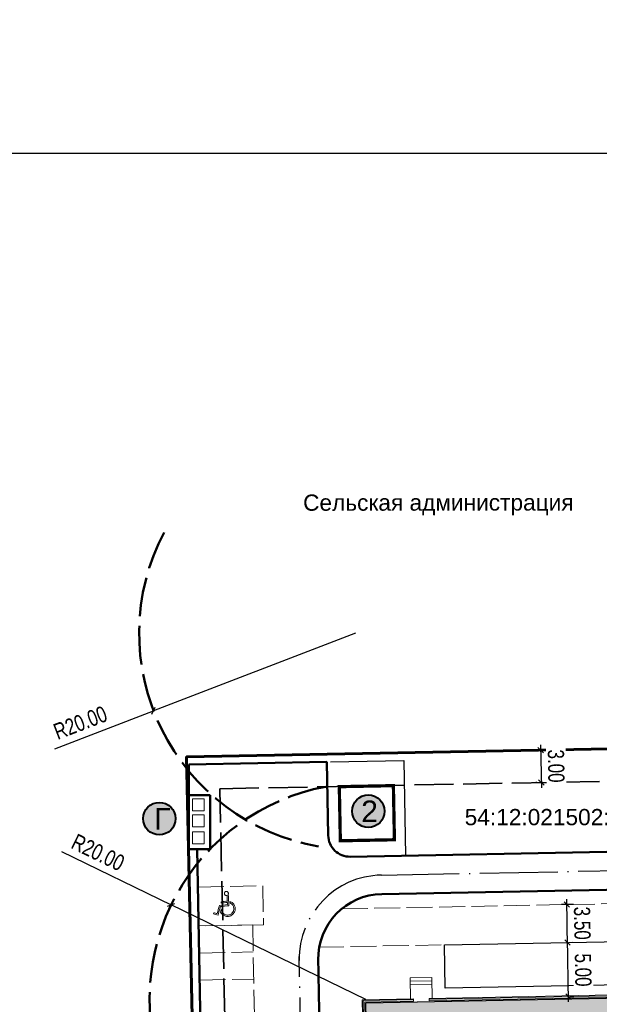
# Model space of a CAD drawing. Header units: millimetres. Extents: x -1417942937 to 6455317, y -572870874 to 774296.
# Tile 71 of 76: x 3228502 to 3228556, y 387255 to 387346. Entities that reach past the tile are written whole.
import ezdxf

# ---------------------------------------------------------------- set-up
doc = ezdxf.new("R2010")
doc.units = ezdxf.units.MM
doc.linetypes.add('ACAD_ISO02W100', pattern=[15, 12, -3])
doc.linetypes.add('ACAD_ISO04W100', pattern=[30, 24, -3, 0, -3])
for name, color, linetype in [('1 2 этап', 7, 'Continuous'), ('1 Здание', 7, 'Continuous'), ('1 Проезд 1', 7, 'Continuous')]:
    doc.layers.add(name, color=color, linetype=linetype)
doc.layers.add('ГП Граница', color=94, linetype='Continuous', lineweight=60)
doc.layers.add('ИГ геология', color=7, linetype='Continuous', lineweight=25)
doc.styles.add('ACAD14', font='arial.ttf', dxfattribs={"width": 0.75, "height": 1.5})
doc.styles.add('GOST 2.304', font='arial.ttf')
doc.styles.get("Standard").update_dxf_attribs({"font": 'arial.ttf'})
doc.dimstyles.new('Генплан-чел', dxfattribs={"dimtxt": 1.5, "dimasz": 0.5, "dimexe": 0.5, "dimexo": 0.5, "dimtad": 1, "dimzin": 0, "dimdsep": 46, "dimtxsty": 'ACAD14', "dimblk": 'OBLIQUE', "dimcen": 1, "dimdle": 0.5, "dimclrd": 256, "dimclre": 256, "dimclrt": 256, "dimadec": 8, "dimazin": 2, "dimtfac": 1, "dimtmove": 0, "dimatfit": 3, "dimldrblk": 'OPEN30', "dimfxl": 0.5, "dimtfill": 1, "dimtfillclr": 256, "dimtolj": 1, "dimtzin": 0, "dimlwd": -1, "dimlwe": -1, "dimarcsym": 0})
picture_1 = doc.add_image_def('image1.jpg', size_in_pixel=(960, 890))

# ---------------------------------------------------------------- blocks, each defined once
blk = doc.blocks.new('*D29')
at = {"layer": 'Defpoints', "color": 0, "lineweight": 50, "transparency": 16777216}
for p in [(6454558.304, 773694.614), (6454558.489, 773691.594), (3226949.058, 386509.643)]:
    blk.add_point(p, dxfattribs=at)
at = {"layer": 'ИГ геология', "transparency": 16777216}
for p, q in [((6454558.304, 773693.614), (6454558.304, 773703.405)), ((6454558.489, 773692.614), (6454558.304, 773693.614)), ((6454558.489, 773692.094), (6454558.489, 773692.614))]:
    blk.add_line(p, q, dxfattribs=at)
at = {"layer": 'ИГ геология', "transparency": 16777216, "insert": (6454556.913, 773699.322), "char_height": 1.5, "attachment_point": 5, "rotation": 90, "style": 'ACAD14', "bg_fill": 3, "box_fill_scale": 1.1, "bg_fill_color": 256, "bg_fill_true_color": 13158600, "bg_fill_transparency": 0}
blk.add_mtext('\\A1;3227609.43', dxfattribs=at)
blk = doc.blocks.new('_Oblique')
at = {"color": 0, "linetype": 'ByBlock', "lineweight": -2}
blk.add_line((-0.5, -0.5), (0.5, 0.5), dxfattribs=at)
blk = doc.blocks.new('_Open30')
at = {"color": 0, "linetype": 'ByBlock', "lineweight": -2}
for p, q in [((-1, 0.27), (0, 0)), ((0, 0), (-1, -0.27)), ((0, 0), (-1, 0))]:
    blk.add_line(p, q, dxfattribs=at)
blk = doc.blocks.new('*D25')
at = {"layer": 'Defpoints', "color": 0, "lineweight": 50, "transparency": 16777216}
for p in [(6454562.788, 773693.804), (6454558.489, 773691.594), (3226949.058, 386509.643)]:
    blk.add_point(p, dxfattribs=at)
at = {"layer": 'ИГ геология', "transparency": 16777216}
for p, q in [((6454560.788, 773691.594), (6454561.788, 773693.804)), ((6454561.788, 773693.804), (6454570.714, 773693.804)), ((6454558.989, 773691.594), (6454560.788, 773691.594))]:
    blk.add_line(p, q, dxfattribs=at)
at = {"layer": 'ИГ геология', "transparency": 16777216, "insert": (6454567.064, 773695.195), "char_height": 1.5, "attachment_point": 5, "style": 'ACAD14', "bg_fill": 3, "box_fill_scale": 1.1, "bg_fill_color": 256, "bg_fill_true_color": 13158600, "bg_fill_transparency": 0}
blk.add_mtext('\\A1;387181.95', dxfattribs=at)
blk = doc.blocks.new('*D30')
at = {"layer": 'Defpoints', "color": 0, "lineweight": 50, "transparency": 16777216}
for p in [(6454615.395, 773691.594), (6454608.625, 773688.11), (3226949.058, 386509.643)]:
    blk.add_point(p, dxfattribs=at)
at = {"layer": 'ИГ геология', "transparency": 16777216}
for p, q in [((6454610.625, 773691.594), (6454609.625, 773688.11)), ((6454614.895, 773691.594), (6454610.625, 773691.594)), ((6454609.625, 773688.11), (6454600.699, 773688.11))]:
    blk.add_line(p, q, dxfattribs=at)
at = {"layer": 'ИГ геология', "transparency": 16777216, "insert": (6454604.35, 773689.501), "char_height": 1.5, "attachment_point": 5, "style": 'ACAD14', "bg_fill": 3, "box_fill_scale": 1.1, "bg_fill_color": 256, "bg_fill_true_color": 13158600, "bg_fill_transparency": 0}
blk.add_mtext('\\A1;387181.95', dxfattribs=at)
blk = doc.blocks.new('*D26')
at = {"layer": 'Defpoints', "color": 0, "lineweight": 50, "transparency": 16777216}
for p in [(6454615.64, 773693.469), (6454615.395, 773691.594), (3226949.058, 386509.643)]:
    blk.add_point(p, dxfattribs=at)
at = {"layer": 'ИГ геология', "transparency": 16777216}
for p, q in [((6454615.64, 773692.469), (6454615.64, 773702.255)), ((6454615.395, 773692.094), (6454615.395, 773692.594)), ((6454615.395, 773692.594), (6454615.64, 773692.469))]:
    blk.add_line(p, q, dxfattribs=at)
at = {"layer": 'ИГ геология', "transparency": 16777216, "insert": (6454614.249, 773698.175), "char_height": 1.5, "attachment_point": 5, "rotation": 90, "style": 'ACAD14', "bg_fill": 3, "box_fill_scale": 1.1, "bg_fill_color": 256, "bg_fill_true_color": 13158600, "bg_fill_transparency": 0}
blk.add_mtext('\\A1;3227666.34', dxfattribs=at)
blk = doc.blocks.new('*D31')
at = {"layer": 'Defpoints', "color": 0, "lineweight": 50, "transparency": 16777216}
for p in [(6454616.243, 773646.708), (6454620.884, 773647.129), (3226949.058, 386509.643)]:
    blk.add_point(p, dxfattribs=at)
at = {"layer": 'ИГ геология', "transparency": 16777216}
for p, q in [((6454616.743, 773646.708), (6454618.884, 773646.708)), ((6454618.884, 773646.708), (6454619.884, 773647.129)), ((6454619.884, 773647.129), (6454628.8, 773647.129))]:
    blk.add_line(p, q, dxfattribs=at)
at = {"layer": 'ИГ геология', "transparency": 16777216, "insert": (6454625.155, 773648.52), "char_height": 1.5, "attachment_point": 5, "style": 'ACAD14', "bg_fill": 3, "box_fill_scale": 1.1, "bg_fill_color": 256, "bg_fill_true_color": 13158600, "bg_fill_transparency": 0}
blk.add_mtext('\\A1;387137.06', dxfattribs=at)
blk = doc.blocks.new('*D27')
at = {"layer": 'Defpoints', "color": 0, "lineweight": 50, "transparency": 16777216}
for p in [(6454616.243, 773646.708), (6454615.749, 773644.637), (3226949.058, 386509.643)]:
    blk.add_point(p, dxfattribs=at)
at = {"layer": 'ИГ геология', "transparency": 16777216}
for p, q in [((6454616.243, 773645.708), (6454615.749, 773645.637)), ((6454615.749, 773645.637), (6454615.749, 773635.844)), ((6454616.243, 773646.208), (6454616.243, 773645.708))]:
    blk.add_line(p, q, dxfattribs=at)
at = {"layer": 'ИГ геология', "transparency": 16777216, "insert": (6454614.358, 773639.928), "char_height": 1.5, "attachment_point": 5, "rotation": 90, "style": 'ACAD14', "bg_fill": 3, "box_fill_scale": 1.1, "bg_fill_color": 256, "bg_fill_true_color": 13158600, "bg_fill_transparency": 0}
blk.add_mtext('\\A1;3227667.18', dxfattribs=at)
blk = doc.blocks.new('*D32')
at = {"layer": 'Defpoints', "color": 0, "lineweight": 50, "transparency": 16777216}
for p in [(6454563.961, 773650.517), (6454558.899, 773646.657), (3226949.058, 386509.643)]:
    blk.add_point(p, dxfattribs=at)
at = {"layer": 'ИГ геология', "transparency": 16777216}
for p, q in [((6454561.961, 773646.657), (6454562.961, 773650.517)), ((6454562.961, 773650.517), (6454571.661, 773650.517)), ((6454559.399, 773646.657), (6454561.961, 773646.657))]:
    blk.add_line(p, q, dxfattribs=at)
at = {"layer": 'ИГ геология', "transparency": 16777216, "insert": (6454568.123, 773651.908), "char_height": 1.5, "attachment_point": 5, "style": 'ACAD14', "bg_fill": 3, "box_fill_scale": 1.1, "bg_fill_color": 256, "bg_fill_true_color": 13158600, "bg_fill_transparency": 0}
blk.add_mtext('\\A1;387137.01', dxfattribs=at)
blk = doc.blocks.new('*D28')
at = {"layer": 'Defpoints', "color": 0, "lineweight": 50, "transparency": 16777216}
for p in [(6454557.437, 773650.281), (6454558.899, 773646.657), (3226949.058, 386509.643)]:
    blk.add_point(p, dxfattribs=at)
at = {"layer": 'ИГ геология', "transparency": 16777216}
for p, q in [((6454557.437, 773649.281), (6454557.437, 773659.067)), ((6454558.899, 773648.281), (6454557.437, 773649.281)), ((6454558.899, 773647.157), (6454558.899, 773648.281))]:
    blk.add_line(p, q, dxfattribs=at)
at = {"layer": 'ИГ геология', "transparency": 16777216, "insert": (6454556.046, 773654.987), "char_height": 1.5, "attachment_point": 5, "rotation": 90, "style": 'ACAD14', "bg_fill": 3, "box_fill_scale": 1.1, "bg_fill_color": 256, "bg_fill_true_color": 13158600, "bg_fill_transparency": 0}
blk.add_mtext('\\A1;3227609.84', dxfattribs=at)
blk = doc.blocks.new('ецпц')
at = {"layer": '1 Здание', "lineweight": 20}
h = blk.add_hatch(color=7, dxfattribs=at)
h.dxf.hatch_style = 1
h.paths.add_polyline_path([(1725.635, 800.58), (1726.534, 800.58), (1726.534, 800.438), (1725.635, 800.438)])
h.paths.add_polyline_path([(1727.537, 800.58), (1729.156, 800.58), (1729.156, 800.438), (1727.537, 800.438)])
h.paths.add_polyline_path([(1730.159, 800.58), (1738.309, 800.58), (1738.309, 795.923), (1738.157, 795.923), (1738.148, 800.438), (1730.159, 800.438)])
h.paths.add_polyline_path([(1721.016, 794.039), (1721.167, 794.039), (1721.167, 800.438), (1724.187, 800.438), (1724.187, 800.58), (1721.016, 800.58)])
h = blk.add_hatch(color=7, dxfattribs=at)
h.dxf.hatch_style = 1
h.paths.add_polyline_path([(1730.491, 774.967), (1730.491, 775.166), (1733.463, 775.166), (1733.463, 773.245), (1738.148, 773.245), (1738.148, 794.483), (1738.309, 794.484), (1738.309, 773.093), (1733.311, 773.093), (1733.311, 774.967)])
h.paths.add_polyline_path([(1726.061, 774.967), (1726.014, 774.967), (1726.014, 773.093), (1721.016, 773.093), (1721.016, 793.027), (1721.167, 793.027), (1721.167, 773.235), (1725.862, 773.235), (1725.862, 775.166), (1728.834, 775.166), (1728.834, 774.967)])
at = {"layer": '1 Здание', "color": 7, "lineweight": 20}
for points in [[(1723.6, 800.665), (1723.6, 802.085), (1730.292, 802.085), (1730.292, 800.665)], [(1721.016, 794.039), (1720.931, 794.039), (1720.931, 800.665), (1724.196, 800.665), (1724.196, 800.58)], [(1721.016, 794.039), (1721.167, 794.039), (1721.167, 800.438), (1724.187, 800.438), (1724.187, 800.58), (1721.016, 800.58), (1721.016, 794.039)], [(1730.159, 800.58), (1730.159, 800.665), (1738.384, 800.665), (1738.384, 795.923), (1738.309, 795.923)], [(1730.159, 800.58), (1738.309, 800.58), (1738.309, 795.923), (1738.157, 795.923), (1738.148, 800.438), (1730.159, 800.438), (1730.159, 800.58)], [(1738.309, 796.207), (1740.306, 796.207), (1740.306, 794.2), (1738.309, 794.2)], [(1739.709, 796.207), (1739.709, 794.2)], [(1740.012, 796.207), (1740.012, 794.2)], [(1720.931, 794.333), (1719.464, 794.333), (1719.464, 792.298), (1720.931, 792.298)], [(1730.491, 774.967), (1730.491, 775.166), (1733.463, 775.166), (1733.463, 773.245), (1738.148, 773.245), (1738.148, 794.483), (1738.309, 794.484), (1738.309, 773.093), (1733.311, 773.093), (1733.311, 774.967), (1730.491, 774.967)], [(1738.309, 794.484), (1738.368, 794.484), (1738.368, 794.484), (1738.384, 794.484), (1738.384, 773.008), (1733.226, 773.008), (1733.226, 774.967)], [(1726.089, 774.967), (1726.089, 773.008), (1720.931, 773.008), (1720.931, 793.027), (1721.016, 793.027)], [(1726.061, 774.967), (1726.014, 774.967), (1726.014, 773.093), (1721.016, 773.093), (1721.016, 793.027), (1721.167, 793.027), (1721.167, 773.235), (1725.862, 773.235), (1725.862, 775.166), (1728.834, 775.166), (1728.834, 774.967), (1726.061, 774.967)], [(1726.061, 773.008), (1726.061, 771.816), (1737.968, 771.816), (1737.968, 773.008)], [(1733.226, 773.008), (1733.226, 771.816)], [(1733.226, 772.914), (1737.968, 772.914)], [(1737.968, 772.412), (1733.226, 772.412), (1733.529, 772.459)], [(1733.529, 772.365), (1733.229, 772.412)], [(1728.314, 771.816), (1728.314, 771.456), (1731.011, 771.456), (1731.011, 771.816)], [(1733.226, 771.91), (1737.968, 771.91)]]:
    blk.add_lwpolyline(points, dxfattribs=at)
for points in [[(1725.635, 800.58), (1726.534, 800.58), (1726.534, 800.438), (1725.635, 800.438)], [(1727.537, 800.58), (1729.156, 800.58), (1729.156, 800.438), (1727.537, 800.438)]]:
    blk.add_lwpolyline(points, close=True, dxfattribs=at)
at = {"layer": '1 Здание', "color": 1, "lineweight": 30}
for points in [[(1706.164, 800.339), (1738.062, 800.339)], [(1721.262, 755.944), (1721.262, 800.339)], [(1738.062, 755.944), (1738.062, 800.339)], [(1706.164, 773.339), (1738.062, 773.339)]]:
    blk.add_lwpolyline(points, dxfattribs=at)
for centre in [(1704.164, 800.337), (1704.164, 773.343), (1721.262, 753.944), (1738.062, 753.944)]:
    blk.add_circle(centre, 2, dxfattribs=at)
for s, p in [('Л', (1703.325, 801.163)), ('А', (1703.338, 774.09)), ('1', (1720.365, 754.823)), ('4', (1737.165, 754.823))]:
    blk.add_text(s, height=2, rotation=270, dxfattribs=at).set_placement(p)
blk = doc.blocks.new('*D4')
at = {"layer": '1 Здание', "transparency": 16777216}
for p in [(3228533.379, 387289.2), (3228505.587, 387278.528)]:
    blk.add_line(p, (3228514.709, 387282.03), dxfattribs=at)
at = {"layer": 'Defpoints', "color": 0, "lineweight": 50, "transparency": 16777216}
for p in [(3228533.379, 387289.2), (3228514.709, 387282.03)]:
    blk.add_point(p, dxfattribs=at)
at = {"layer": '1 Здание', "transparency": 16777216, "xscale": 0.5, "yscale": 0.5, "zscale": 0.5, "rotation": 21.00815720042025}
blk.add_blockref('_Oblique', (3228514.709, 387282.03), dxfattribs=at)
at = {"layer": '1 Здание', "lineweight": 50, "transparency": 16777216, "insert": (3228507.945, 387280.923), "char_height": 1.5, "attachment_point": 5, "rotation": 21.00816, "style": 'ACAD14', "bg_fill": 3, "box_fill_scale": 1.1, "bg_fill_color": 256, "bg_fill_true_color": 13158600, "bg_fill_transparency": 0}
blk.add_mtext('\\A1;R20.00', dxfattribs=at)
blk = doc.blocks.new('*D5')
at = {"layer": '1 Здание', "transparency": 16777216}
for p in [(3228506.217, 387269.022), (3228534.337, 387255.367)]:
    blk.add_line(p, (3228516.346, 387264.104), dxfattribs=at)
at = {"layer": 'Defpoints', "color": 0, "lineweight": 50, "transparency": 16777216}
for p in [(3228516.346, 387264.104), (3228534.337, 387255.367)]:
    blk.add_point(p, dxfattribs=at)
at = {"layer": '1 Здание', "transparency": 16777216, "xscale": 0.5, "yscale": 0.5, "zscale": 0.5, "rotation": 334.0975338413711}
blk.add_blockref('_Oblique', (3228516.346, 387264.104), dxfattribs=at)
at = {"layer": '1 Здание', "lineweight": 50, "transparency": 16777216, "insert": (3228509.577, 387268.937), "char_height": 1.5, "attachment_point": 5, "rotation": 334.09753, "style": 'ACAD14', "bg_fill": 3, "box_fill_scale": 1.1, "bg_fill_color": 256, "bg_fill_true_color": 13158600, "bg_fill_transparency": 0}
blk.add_mtext('\\A1;R20.00', dxfattribs=at)
blk = doc.blocks.new('*D15')
at = {"layer": '1 Здание', "transparency": 16777216}
for p, q in [((3228553.086, 387255.127), (3228552.971, 387261.126)), ((3228553.093, 387260.628), (3228553.48, 387260.636)), ((3228553.189, 387255.629), (3228553.576, 387255.637))]:
    blk.add_line(p, q, dxfattribs=at)
at = {"layer": 'Defpoints', "color": 0, "lineweight": 50, "transparency": 16777216}
for p in [(3228552.593, 387260.619), (3228552.98, 387260.626), (3228552.689, 387255.62)]:
    blk.add_point(p, dxfattribs=at)
at = {"layer": '1 Здание', "transparency": 16777216, "xscale": 0.5, "yscale": 0.5, "zscale": 0.5}
for p, rotation in [((3228552.98, 387260.626), 91.10054240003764), ((3228553.076, 387255.627), 271.1005424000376)]:
    blk.add_blockref('_Oblique', p, dxfattribs=dict(at, rotation=rotation))
at = {"layer": '1 Здание', "lineweight": 50, "transparency": 16777216, "insert": (3228554.42, 387258.079), "char_height": 1.5, "attachment_point": 5, "rotation": 271.10054, "style": 'ACAD14', "bg_fill": 3, "box_fill_scale": 1.1, "bg_fill_color": 256, "bg_fill_true_color": 13158600, "bg_fill_transparency": 0}
blk.add_mtext('\\A1;5.00', dxfattribs=at)
blk = doc.blocks.new('*D16')
at = {"layer": '1 Здание', "transparency": 16777216}
for p, q in [((3228552.99, 387260.126), (3228552.904, 387264.625)), ((3228553.55, 387264.138), (3228552.413, 387264.116)), ((3228553.093, 387260.628), (3228553.48, 387260.636))]:
    blk.add_line(p, q, dxfattribs=at)
at = {"layer": 'Defpoints', "color": 0, "lineweight": 50, "transparency": 16777216}
for p in [(3228552.913, 387264.125), (3228552.593, 387260.619)]:
    blk.add_point(p, dxfattribs=at)
at = {"layer": '1 Здание', "lineweight": 50, "transparency": 16777216, "insert": (3228554.338, 387262.402), "char_height": 1.5, "attachment_point": 5, "rotation": 271.10054, "style": 'ACAD14', "bg_fill": 3, "box_fill_scale": 1.1, "bg_fill_color": 256, "bg_fill_true_color": 13158600, "bg_fill_transparency": 0}
blk.add_mtext('\\A1;3.50', dxfattribs=at)
at = {"layer": 'Defpoints', "color": 0, "lineweight": 50, "transparency": 16777216}
blk.add_point((3228554.05, 387264.147), dxfattribs=at)
at = {"layer": '1 Здание', "transparency": 16777216, "xscale": 0.5, "yscale": 0.5, "zscale": 0.5}
for p, rotation in [((3228552.913, 387264.125), 91.10054238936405), ((3228552.98, 387260.626), 271.100542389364)]:
    blk.add_blockref('_Oblique', p, dxfattribs=dict(at, rotation=rotation))
blk = doc.blocks.new('*D19')
at = {"layer": '1 Здание', "transparency": 16777216}
for p, q in [((3228550.098, 387278.39), (3228550.003, 387278.388)), ((3228550.493, 387278.898), (3228550.57, 387274.898)), ((3228550.156, 387275.391), (3228550.06, 387275.389))]:
    blk.add_line(p, q, dxfattribs=at)
at = {"layer": '1 Здание', "transparency": 16777216, "xscale": 0.5, "yscale": 0.5, "zscale": 0.5}
for p, rotation in [((3228550.503, 387278.398), 91.10054239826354), ((3228550.56, 387275.398), 271.1005423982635)]:
    blk.add_blockref('_Oblique', p, dxfattribs=dict(at, rotation=rotation))
at = {"layer": '1 Здание', "lineweight": 50, "transparency": 16777216, "insert": (3228551.923, 387276.925), "char_height": 1.5, "attachment_point": 5, "rotation": 271.10054, "style": 'ACAD14', "bg_fill": 3, "box_fill_scale": 1.1, "bg_fill_color": 256, "bg_fill_true_color": 13158600, "bg_fill_transparency": 0}
blk.add_mtext('\\A1;3.00', dxfattribs=at)
at = {"layer": 'Defpoints', "color": 0, "lineweight": 50, "transparency": 16777216}
for p in [(3228550.598, 387278.4), (3228550.56, 387275.398), (3228550.656, 387275.4)]:
    blk.add_point(p, dxfattribs=at)
blk = doc.blocks.new('366999')
at = {"layer": '1 Проезд 1', "color": 7, "lineweight": 20}
for points, knots in [([(16876.469, 21650.638), (16876.46, 21650.66), (16876.441, 21650.703), (16876.386, 21650.738), (16876.333, 21650.765), (16876.276, 21650.766), (16876.221, 21650.754), (16876.172, 21650.723), (16876.129, 21650.681), (16876.107, 21650.626), (16876.102, 21650.57), (16876.11, 21650.514), (16876.139, 21650.459), (16876.187, 21650.416), (16876.245, 21650.391), (16876.304, 21650.388), (16876.362, 21650.403), (16876.41, 21650.432), (16876.44, 21650.463), (16876.45, 21650.483), (16876.453, 21650.489)], [0, 0, 0, 0, 111.444246, 211.806771, 292.062332, 383.896092, 468.537076, 550.1118, 647.277745, 739.372917, 821.757015, 904.502168, 996.701696, 1103.495219, 1197.348682, 1283.342204, 1374.122789, 1467.111605, 1540.625718, 1572.083982, 1572.083982, 1572.083982, 1572.083982]), ([(16876.94, 21649.178), (16876.963, 21649.16), (16877.017, 21649.118), (16877.11, 21649.062), (16877.233, 21649.034), (16877.361, 21649.031), (16877.492, 21649.048), (16877.609, 21649.103), (16877.716, 21649.171), (16877.8, 21649.271), (16877.867, 21649.384), (16877.905, 21649.52), (16877.907, 21649.667), (16877.881, 21649.815), (16877.809, 21649.945), (16877.708, 21650.054), (16877.591, 21650.136), (16877.46, 21650.187), (16877.334, 21650.202), (16877.223, 21650.189), (16877.159, 21650.169), (16877.135, 21650.16)], [0, 0, 0, 0, 135.643396, 316.890305, 500.152804, 710.752708, 906.837826, 1105.745073, 1303.801376, 1489.785461, 1703.509957, 1910.163229, 2133.03667, 2377.728195, 2597.453413, 2810.861572, 3059.575224, 3251.745205, 3456.489446, 3643.763139, 3764.146191, 3764.146191, 3764.146191, 3764.146191]), ([(16877.033, 21650.26), (16877.082, 21650.278), (16877.178, 21650.313), (16877.322, 21650.33), (16877.467, 21650.315), (16877.609, 21650.268), (16877.738, 21650.197), (16877.85, 21650.095), (16877.948, 21649.974), (16878.008, 21649.815), (16878.04, 21649.653), (16878.029, 21649.493), (16877.987, 21649.346), (16877.921, 21649.217), (16877.83, 21649.11), (16877.721, 21649.02), (16877.593, 21648.949), (16877.446, 21648.907), (16877.291, 21648.896), (16877.158, 21648.915), (16877.085, 21648.945), (16877.06, 21648.955)], [0, 0, 0, 0, 242.618814, 467.00523, 666.99218, 914.258572, 1151.929689, 1340.819776, 1613.240933, 1866.663577, 2119.000895, 2369.541358, 2604.801864, 2820.473372, 3035.595997, 3250.581182, 3473.037435, 3706.839645, 3951.375816, 4191.644315, 4316.752646, 4316.752646, 4316.752646, 4316.752646])]:
    blk.add_open_spline(points, degree=3, knots=knots, dxfattribs=at)
for points in [[(16876.469, 21650.638), (16876.723, 21650.393), (16876.976, 21650.148), (16877.23, 21649.903)], [(16876.446, 21649.676), (16876.576, 21649.824), (16876.707, 21649.972), (16876.837, 21650.119)], [(16876.534, 21649.599), (16876.505, 21649.624), (16876.476, 21649.65), (16876.446, 21649.676)], [(16876.837, 21650.119), (16876.709, 21650.243), (16876.581, 21650.366), (16876.453, 21650.489)], [(16876.921, 21650.037), (16876.792, 21649.891), (16876.663, 21649.745), (16876.534, 21649.599)], [(16876.562, 21649.325), (16876.731, 21649.516), (16876.899, 21649.706), (16877.067, 21649.896)], [(16877.23, 21649.903), (16877.055, 21649.705), (16876.879, 21649.507), (16876.704, 21649.308)], [(16877.067, 21649.896), (16877.019, 21649.943), (16876.97, 21649.99), (16876.921, 21650.037)], [(16877.135, 21650.16), (16877.101, 21650.194), (16877.067, 21650.227), (16877.033, 21650.26)], [(16876.929, 21648.63), (16876.807, 21648.862), (16876.684, 21649.094), (16876.562, 21649.325)], [(16876.704, 21649.308), (16876.832, 21649.066), (16876.96, 21648.823), (16877.088, 21648.58)], [(16877.06, 21648.955), (16877.02, 21649.029), (16876.98, 21649.104), (16876.94, 21649.178)], [(16876.645, 21648.481), (16876.74, 21648.53), (16876.834, 21648.58), (16876.929, 21648.63)], [(16876.7, 21648.377), (16876.682, 21648.411), (16876.664, 21648.446), (16876.645, 21648.481)], [(16877.088, 21648.58), (16876.958, 21648.513), (16876.829, 21648.445), (16876.7, 21648.377)]]:
    blk.add_open_spline(points, degree=3, dxfattribs=at)
blk = doc.blocks.new('нрооагаен')
at = {"color": 3, "lineweight": 60}
blk.add_lwpolyline([(3228574.693, 387278.862), (3228575.621, 387233.87), (3228518.759, 387232.64), (3228517.773, 387277.769)], close=True, dxfattribs=at)
at = {"color": 6, "linetype": 'ACAD_ISO02W100', "lineweight": 35, "ltscale": 0.3}
blk.add_lwpolyline([(3228571.755, 387275.805), (3228572.56, 387236.804), (3228521.693, 387235.705), (3228520.838, 387274.827)], close=True, dxfattribs=at)
at = {"layer": '1 Здание', "color": 7, "lineweight": 50}
for p, q in [((3228517.96, 387277.052), (3228530.731, 387277.298)), ((3228517.96, 387274.23), (3228519.96, 387274.23)), ((3228519.96, 387274.23), (3228519.96, 387269.23)), ((3228570.216, 387265.761), (3228535.816, 387265.1))]:
    blk.add_line(p, q, dxfattribs=at)
at = {"layer": '1 Здание', "color": 7, "lineweight": 30}
for p, q in [((3228531.085, 387277.304), (3228537.84, 387277.434)), ((3228537.84, 387277.434), (3228538.009, 387268.643)), ((3228541.598, 387260.407), (3228561.569, 387260.791)), ((3228541.675, 387256.408), (3228541.598, 387260.407)), ((3228561.646, 387256.792), (3228541.675, 387256.408))]:
    blk.add_line(p, q, dxfattribs=at)
at = {"layer": '1 Здание', "color": 7, "linetype": 'ACAD_ISO04W100', "lineweight": 30, "ltscale": 0.3}
blk.add_line((3228535.782, 387266.85), (3228576.062, 387267.623), dxfattribs=at)
at = {"layer": '1 Здание', "color": 7, "lineweight": 20}
blk.add_lwpolyline([(3228518.31, 387273.885), (3228519.383, 387273.885), (3228519.383, 387272.77), (3228518.31, 387272.77)], close=True, dxfattribs=at)
at = {"layer": '1 Здание', "color": 1, "linetype": 'ACAD_ISO02W100', "lineweight": 50, "ltscale": 0.3}
for centre, start, end in [((3228533.379, 387289.2), 152.24792, 260.16248), ((3228534.337, 387255.367), 100.76705, 201.54325)]:
    blk.add_arc(centre, 20, start, end, dxfattribs=at)
at = {"layer": '1 Здание', "color": 5, "lineweight": 50, "rotation": 91.10054239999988}
blk.add_blockref('ецпц', (3229367.918, 385532.651), dxfattribs=at)
at = {"color": 3, "lineweight": 35, "insert": (3228543.475, 387272.957), "char_height": 1.5, "attachment_point": 1, "style": 'GOST 2.304'}
blk.add_mtext_dynamic_manual_height_columns('54:12:021502:257', width=6.06242, gutter_width=1250, heights=[0], dxfattribs=at)
at = {"layer": 'ГП Граница', "color": 7, "insert": (3228533.905, 387273.738), "char_height": 2, "attachment_point": 1, "style": 'GOST 2.304'}
blk.add_mtext_dynamic_manual_height_columns('2', width=6.06242, gutter_width=1250, heights=[0], dxfattribs=at)
at = {"layer": '1 Здание', "color": 5, "lineweight": 50}
for center, mpoint, picture, middle in [((3228533.379, 387289.2), (3228514.709, 387282.03), '*D4', (3228508.444, 387279.625)), ((3228534.337, 387255.367), (3228516.346, 387264.104), '*D5', (3228508.97, 387267.686))]:
    dim = blk.add_radius_dim(center=center, mpoint=mpoint, dimstyle='Генплан-чел', dxfattribs=at)
    dim.commit()
    dim.dimension.update_dxf_attribs({"geometry": picture, "text_midpoint": middle, "dimtype": 132})
dim = blk.add_linear_dim(base=(3228550.56, 387275.398), p1=(3228550.598, 387278.4), p2=(3228550.656, 387275.4), angle=271.10054, dimstyle='Генплан-чел', dxfattribs=at)
dim.commit()
dim.dimension.update_dxf_attribs({"geometry": '*D19', "text_midpoint": (3228550.532, 387276.898), "dimtype": 129})
at = {"layer": '1 Здание', "lineweight": 50, "true_color": 0xffffff}
h = blk.add_hatch(color=7, dxfattribs=at)
h.dxf.hatch_style = 1
edge = h.paths.add_edge_path()
edge.add_arc((3228515.246, 387272.068), 1.5, 0, 360)
h = blk.add_hatch(color=7, dxfattribs=at)
h.dxf.hatch_style = 1
edge = h.paths.add_edge_path()
edge.add_arc((3228534.564, 387272.751), 1.5, 0, 360)
at = {"layer": '1 Здание', "lineweight": 50}
h = blk.add_hatch(color=142, dxfattribs=at)
h.dxf.hatch_style = 1
h.paths.add_polyline_path([(3228534.343, 387255.021), (3228561.338, 387255.539), (3228561.427, 387250.94), (3228559.601, 387250.905), (3228559.746, 387243.306), (3228561.573, 387243.341), (3228561.661, 387238.742), (3228534.666, 387238.224)])
at = {"layer": '1 2 этап', "lineweight": 40}
for centre in [(3228515.246, 387272.068), (3228534.564, 387272.751)]:
    blk.add_circle(centre, 1.5, dxfattribs=at)
at = {"layer": '1 Здание', "color": 7, "lineweight": 50}
for p, q in [((3228530.731, 387277.298), (3228530.862, 387270.506)), ((3228517.96, 387269.23), (3228517.96, 387277.052)), ((3228519.96, 387269.23), (3228517.96, 387269.23)), ((3228569.935, 387269.256), (3228532.9, 387268.545)), ((3228529.935, 387259.31), (3228530.373, 387236.48))]:
    blk.add_line(p, q, dxfattribs=at)
at = {"layer": '1 Здание', "color": 7, "linetype": 'ACAD_ISO02W100', "lineweight": 20, "ltscale": 0.2}
for p, q in [((3228532.108, 387263.726), (3228561.502, 387264.29)), ((3228523.877, 387262.243), (3228524.378, 387236.186)), ((3228529.918, 387260.183), (3228541.598, 387260.407))]:
    blk.add_line(p, q, dxfattribs=at)
at = {"layer": '1 Здание', "color": 7, "linetype": 'ACAD_ISO04W100', "lineweight": 30, "ltscale": 0.3}
blk.add_line((3228528.744, 387230.151), (3228528.184, 387259.32), dxfattribs=at)
at = {"layer": '1 Здание', "color": 7, "lineweight": 50, "const_width": 0.3}
blk.add_lwpolyline([(3228531.885, 387275.017), (3228536.884, 387275.113), (3228536.98, 387270.114), (3228531.981, 387270.018)], close=True, dxfattribs=at)
at = {"layer": '1 Здание', "color": 7, "lineweight": 20}
for points in [[(3228518.31, 387272.408), (3228519.383, 387272.408), (3228519.383, 387271.292), (3228518.31, 387271.292)], [(3228518.31, 387270.843), (3228519.383, 387270.843), (3228519.383, 387269.728), (3228518.31, 387269.728)]]:
    blk.add_lwpolyline(points, close=True, dxfattribs=at)
at = {"layer": '1 Здание', "color": 7, "lineweight": 50}
blk.add_lwpolyline([(3228518.742, 387269.23), (3228519.406, 387234.652), (3228524.405, 387234.748)], dxfattribs=at)
at = {"layer": '1 Здание', "color": 7, "linetype": 'ACAD_ISO02W100', "lineweight": 20, "ltscale": 0.2}
for points in [[(3228518.809, 387265.746), (3228524.808, 387265.861), (3228524.877, 387262.262), (3228518.878, 387262.147)], [(3228518.878, 387262.147), (3228523.877, 387262.243)], [(3228518.926, 387259.647), (3228523.925, 387259.743)], [(3228518.974, 387257.148), (3228523.973, 387257.244)]]:
    blk.add_lwpolyline(points, dxfattribs=at)
at = {"layer": '1 Здание', "color": 142, "lineweight": 0}
blk.add_lwpolyline([(3228534.343, 387255.021), (3228561.338, 387255.539), (3228561.427, 387250.94), (3228559.601, 387250.905), (3228559.746, 387243.306), (3228561.573, 387243.341), (3228561.661, 387238.742), (3228534.666, 387238.224), (3228534.343, 387255.021)], close=True, dxfattribs=at)
at = {"layer": '1 Здание', "color": 7, "lineweight": 50}
for centre, radius, start, end in [((3228532.861, 387270.544), 2, 181.10054, 271.10054), ((3228535.931, 387259.101), 6, 91.10054, 181.10054)]:
    blk.add_arc(centre, radius, start, end, dxfattribs=at)
at = {"layer": '1 Здание', "color": 7, "linetype": 'ACAD_ISO04W100', "lineweight": 30, "ltscale": 0.3}
blk.add_arc((3228535.931, 387259.101), 7.75, 91.10054, 181.10054, dxfattribs=at)
at = {"layer": '1 Проезд 1', "color": 7, "lineweight": 25, "rotation": 317.2474644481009}
blk.add_blockref('366999', (3201432.182, 382823.479), dxfattribs=at)
at = {"layer": 'ГП Граница', "color": 7, "insert": (3228514.758, 387273.055), "char_height": 2, "attachment_point": 1, "style": 'GOST 2.304'}
blk.add_mtext_dynamic_manual_height_columns('Г', width=6.06242, gutter_width=1250, heights=[0], dxfattribs=at)
at = {"layer": '1 Здание', "color": 5, "lineweight": 50}
dim = blk.add_linear_dim(base=(3228552.98, 387260.626), p1=(3228552.689, 387255.62), p2=(3228552.593, 387260.619), angle=91.10054, dimstyle='Генплан-чел', dxfattribs=at)
dim.commit()
dim.dimension.update_dxf_attribs({"geometry": '*D15', "text_midpoint": (3228553.03, 387258.052), "dimtype": 129})
dim = blk.add_linear_dim(base=(3228552.913, 387264.125), p1=(3228552.593, 387260.619), p2=(3228554.05, 387264.147), angle=271.10054, dimstyle='Генплан-чел', override={"dimtmove": 1}, dxfattribs=at)
dim.commit()
dim.dimension.update_dxf_attribs({"geometry": '*D16', "text_midpoint": (3228552.947, 387262.376), "dimtype": 128})

msp = doc.modelspace()

# ---------------------------------------------------------------- texts
at = {"layer": 'ГП Граница', "color": 7, "insert": (3228528.536, 387302.008), "char_height": 1.5, "attachment_point": 1, "rotation": 0.05767, "style": 'GOST 2.304'}
msp.add_mtext_dynamic_manual_height_columns('Сельская администрация', width=31.60118, gutter_width=1250, heights=[0], dxfattribs=at)

# ---------------------------------------------------------------- pictures from other files: only their frames are drawn
image = msp.add_image(picture_1, insert=(3228457.159, 387177.757), size_in_units=(168.056, 155.802), dxfattribs=dict(fade=40))
image.dxf.flags = 7

# ---------------------------------------------------------------- next in the draw order: dimensions: what is measured, and where the dimension line sits
at = {"layer": 'ИГ геология'}
dim = msp.add_ordinate_dim(feature_location=(6454558.489, 773691.594), offset=(-0.185, 3.02), dtype=1, origin=(3226949.058, 386509.643), dimstyle='Генплан-чел', dxfattribs=at)
dim.commit()
dim.dimension.update_dxf_attribs({"geometry": '*D29', "text_midpoint": (6454556.913, 773699.322)})

# ---------------------------------------------------------------- next in the draw order: dimensions: what is measured, and where the dimension line sits
dim = msp.add_ordinate_dim(feature_location=(6454558.489, 773691.594), offset=(4.3, 2.21), dtype=0, origin=(3226949.058, 386509.643), dimstyle='Генплан-чел', dxfattribs=at)
dim.commit()
dim.dimension.update_dxf_attribs({"geometry": '*D25', "text_midpoint": (6454567.064, 773695.195)})

# ---------------------------------------------------------------- next in the draw order: dimensions: what is measured, and where the dimension line sits
dim = msp.add_ordinate_dim(feature_location=(6454615.395, 773691.594), offset=(-6.771, -3.484), dtype=0, origin=(3226949.058, 386509.643), dimstyle='Генплан-чел', dxfattribs=at)
dim.commit()
dim.dimension.update_dxf_attribs({"geometry": '*D30', "text_midpoint": (6454604.35, 773689.501)})

# ---------------------------------------------------------------- next in the draw order: dimensions: what is measured, and where the dimension line sits
dim = msp.add_ordinate_dim(feature_location=(6454615.395190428, 773691.594005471), offset=(0.244917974, 1.875110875), dtype=1, origin=(3226949.057835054, 386509.643258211), dimstyle='Генплан-чел', dxfattribs=at)
dim.commit()
dim.dimension.update_dxf_attribs({"geometry": '*D26', "text_midpoint": (6454614.248737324, 773698.174735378)})

# ---------------------------------------------------------------- next in the draw order: dimensions: what is measured, and where the dimension line sits
dim = msp.add_ordinate_dim(feature_location=(6454616.242581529, 773646.708028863), offset=(4.641549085, 0.420967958), dtype=0, origin=(3226949.057835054, 386509.643258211), dimstyle='Генплан-чел', dxfattribs=at)
dim.commit()
dim.dimension.update_dxf_attribs({"geometry": '*D31', "text_midpoint": (6454625.154637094, 773648.520367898)})

# ---------------------------------------------------------------- next in the draw order: dimensions: what is measured, and where the dimension line sits
dim = msp.add_ordinate_dim(feature_location=(6454616.242581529, 773646.708028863), offset=(-0.493396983, -2.071109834), dtype=1, origin=(3226949.057835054, 386509.643258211), dimstyle='Генплан-чел', dxfattribs=at)
dim.commit()
dim.dimension.update_dxf_attribs({"geometry": '*D27', "text_midpoint": (6454614.357813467, 773639.927846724)})

# ---------------------------------------------------------------- next in the draw order: dimensions: what is measured, and where the dimension line sits
dim = msp.add_ordinate_dim(feature_location=(6454558.899, 773646.657), offset=(5.062, 3.86), dtype=0, origin=(3226949.058, 386509.643), dimstyle='Генплан-чел', dxfattribs=at)
dim.commit()
dim.dimension.update_dxf_attribs({"geometry": '*D32', "text_midpoint": (6454568.123, 773651.908)})

# ---------------------------------------------------------------- next in the draw order: dimensions: what is measured, and where the dimension line sits
dim = msp.add_ordinate_dim(feature_location=(6454558.899, 773646.657), offset=(-1.462, 3.624), dtype=1, origin=(3226949.058, 386509.643), dimstyle='Генплан-чел', dxfattribs=at)
dim.commit()
dim.dimension.update_dxf_attribs({"geometry": '*D28', "text_midpoint": (6454556.046, 773654.987)})

# ---------------------------------------------------------------- next in the draw order: block references
at = {"layer": '1 Здание', "color": 5, "lineweight": 50}
msp.add_blockref('нрооагаен', (0, 0), dxfattribs=at)

doc.saveas('drawing.dxf')
